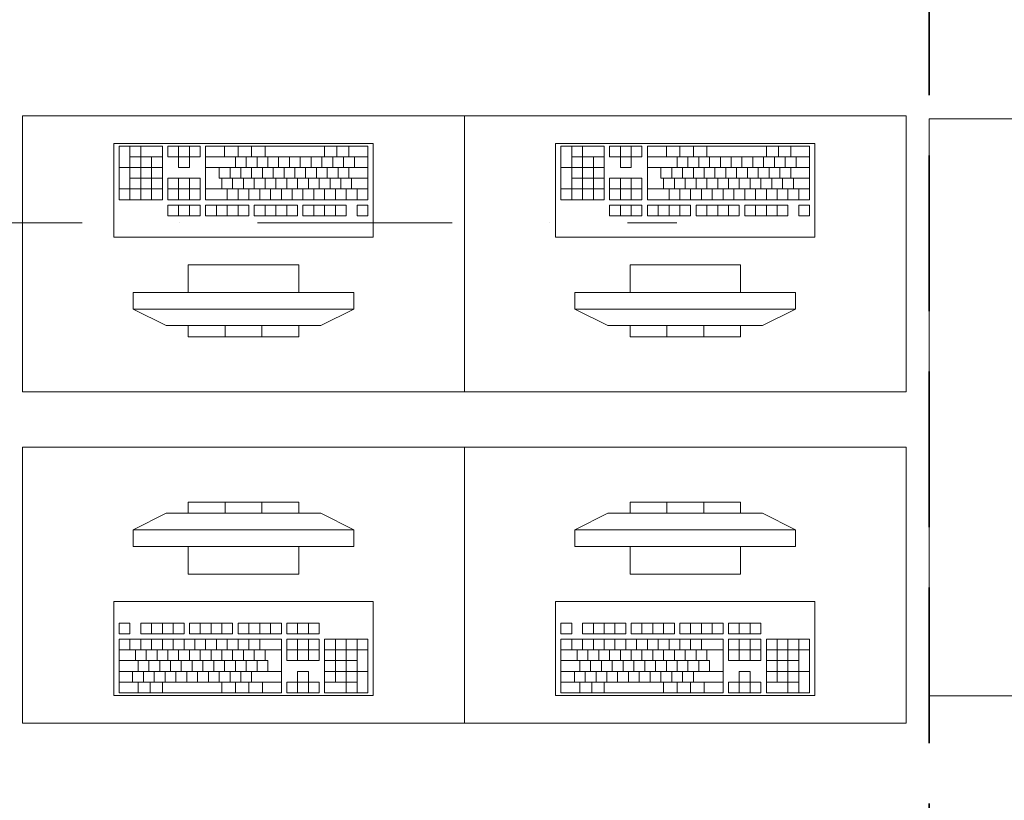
# Model space of a CAD drawing. Header units: millimetres. Extents: x -34676 to 172266, y 39940 to 476087.
# Tile 102 of 256: x 27061 to 28844, y 285716 to 287130. Entities that reach past the tile are written whole.
import ezdxf

# ---------------------------------------------------------------- set-up
doc = ezdxf.new("R2010")
doc.units = ezdxf.units.MM
doc.header["$MEASUREMENT"] = 0
doc.linetypes.add('Krawędzie ukryte', pattern=[3.912222, 2.822222, -1.09])
doc.linetypes.add('Kropki i Kreski', pattern=[6.702778, 3.527778, -1.763889, 0, -1.411111])
for name, color, linetype in [('#podkład', 252, 'Continuous'), ('2D - Ogólne', 7, 'Continuous'), ('Konstrukcja - Belki', 7, 'Continuous'), ('Wnętrze - Umeblowanie', 7, 'Continuous')]:
    doc.layers.add(name, color=color, linetype=linetype)

# ---------------------------------------------------------------- blocks, each defined once
blk = doc.blocks.new('UHYGFFFF')
at = {"layer": '2D - Ogólne', "color": 252, "linetype": 'Kropki i Kreski', "lineweight": 15, "ltscale": 100}
blk.add_line((23078.7, 392901.8), (27860.2, 392901.8), dxfattribs=at)
at = {"layer": 'Konstrukcja - Belki', "color": 252, "linetype": 'Krawędzie ukryte', "lineweight": 35, "ltscale": 100}
blk.add_line((28317.6, 395762.6), (28317.6, 388592.6), dxfattribs=at)
at = {"layer": 'Wnętrze - Umeblowanie', "color": 252, "linetype": 'Continuous', "lineweight": 13, "ltscale": 100}
for p, q in [((26928.8, 393041), (26850.4, 393041)), ((26850.4, 393041), (26850.4, 392944)), ((26870, 393041), (26870, 392944)), ((26889.6, 393041), (26889.6, 392944)), ((26928.8, 392944), (26928.8, 393041)), ((26997.3, 393041), (26938.5, 393041)), ((26938.5, 393041), (26938.5, 393021.6)), ((26958.1, 393041), (26958.1, 393021.6)), ((26977.7, 393041), (26977.7, 393021.6)), ((26997.3, 393021.6), (26997.3, 393041)), ((27300.8, 393041), (27007.1, 393041)), ((27007.1, 393041), (27007.1, 392944)), ((27041.4, 393041), (27041.4, 393021.6)), ((27065.8, 393041), (27065.8, 393021.6)), ((27090.3, 393041), (27090.3, 393021.6)), ((27114.8, 393041), (27114.8, 393021.6)), ((27222.5, 393041), (27222.5, 393021.6)), ((27244.5, 393041), (27244.5, 393021.6)), ((27266.6, 393041), (27266.6, 393021.6)), ((27300.8, 392944), (27300.8, 393041)), ((27728.8, 393041), (27650.4, 393041)), ((27650.4, 393041), (27650.4, 392944)), ((27670, 393041), (27670, 392944)), ((27689.6, 393041), (27689.6, 392944)), ((27728.8, 392944), (27728.8, 393041)), ((27797.3, 393041), (27738.5, 393041)), ((27738.5, 393041), (27738.5, 393021.6)), ((27758.1, 393041), (27758.1, 393021.6)), ((27777.7, 393041), (27777.7, 393021.6)), ((27797.3, 393021.6), (27797.3, 393041)), ((28100.8, 393041), (27807.1, 393041)), ((27807.1, 393041), (27807.1, 392944)), ((27841.4, 393041), (27841.4, 393021.6)), ((27865.8, 393041), (27865.8, 393021.6)), ((27890.3, 393041), (27890.3, 393021.6)), ((27914.8, 393041), (27914.8, 393021.6)), ((28022.5, 393041), (28022.5, 393021.6)), ((28044.5, 393041), (28044.5, 393021.6)), ((28066.6, 393041), (28066.6, 393021.6)), ((28100.8, 392944), (28100.8, 393041)), ((26928.8, 393021.6), (26870, 393021.6)), ((26909.2, 393021.6), (26909.2, 392944)), ((26938.5, 393021.6), (26958.1, 393021.6)), ((26958.1, 393021.6), (26958.1, 393002.2)), ((26977.7, 393021.6), (26958.1, 393021.6)), ((26977.7, 393002.2), (26977.7, 393021.6)), ((26977.7, 393021.6), (26997.3, 393021.6)), ((27300.8, 393021.6), (27007.1, 393021.6)), ((27060.9, 393021.6), (27060.9, 393002.2)), ((27080.5, 393021.6), (27080.5, 393002.2)), ((27100.1, 393021.6), (27100.1, 393002.2)), ((27119.7, 393021.6), (27119.7, 393002.2)), ((27139.3, 393021.6), (27139.3, 393002.2)), ((27158.9, 393021.6), (27158.9, 393002.2)), ((27178.4, 393021.6), (27178.4, 393002.2)), ((27198, 393021.6), (27198, 393002.2)), ((27217.6, 393021.6), (27217.6, 393002.2)), ((27237.2, 393021.6), (27237.2, 393002.2)), ((27256.8, 393021.6), (27256.8, 393002.2)), ((27276.4, 393021.6), (27276.4, 393002.2)), ((27728.8, 393021.6), (27670, 393021.6)), ((27709.2, 393021.6), (27709.2, 392944)), ((27738.5, 393021.6), (27758.1, 393021.6)), ((27758.1, 393021.6), (27758.1, 393002.2)), ((27777.7, 393021.6), (27758.1, 393021.6)), ((27777.7, 393002.2), (27777.7, 393021.6)), ((27777.7, 393021.6), (27797.3, 393021.6)), ((28100.8, 393021.6), (27807.1, 393021.6)), ((27860.9, 393021.6), (27860.9, 393002.2)), ((27880.5, 393021.6), (27880.5, 393002.2)), ((27900.1, 393021.6), (27900.1, 393002.2)), ((27919.7, 393021.6), (27919.7, 393002.2)), ((27939.3, 393021.6), (27939.3, 393002.2)), ((27958.9, 393021.6), (27958.9, 393002.2)), ((27978.4, 393021.6), (27978.4, 393002.2)), ((27998, 393021.6), (27998, 393002.2)), ((28017.6, 393021.6), (28017.6, 393002.2)), ((28037.2, 393021.6), (28037.2, 393002.2)), ((28056.8, 393021.6), (28056.8, 393002.2)), ((28076.4, 393021.6), (28076.4, 393002.2)), ((26928.8, 393002.2), (26850.4, 393002.2)), ((26958.1, 393002.2), (26977.7, 393002.2)), ((27300.8, 393002.2), (27007.1, 393002.2)), ((27031.6, 393002.2), (27031.6, 392982.8)), ((27051.2, 393002.2), (27051.2, 392982.8)), ((27070.7, 393002.2), (27070.7, 392982.8)), ((27090.3, 393002.2), (27090.3, 392982.8)), ((27109.9, 393002.2), (27109.9, 392982.8)), ((27129.5, 393002.2), (27129.5, 392982.8)), ((27149.1, 393002.2), (27149.1, 392982.8)), ((27168.7, 393002.2), (27168.7, 392982.8)), ((27188.2, 393002.2), (27188.2, 392982.8)), ((27207.8, 393002.2), (27207.8, 392982.8)), ((27227.4, 393002.2), (27227.4, 392982.8)), ((27247, 393002.2), (27247, 392982.8)), ((27266.6, 393002.2), (27266.6, 392982.8)), ((27728.8, 393002.2), (27650.4, 393002.2)), ((27758.1, 393002.2), (27777.7, 393002.2)), ((28100.8, 393002.2), (27807.1, 393002.2)), ((27831.6, 393002.2), (27831.6, 392982.8)), ((27851.2, 393002.2), (27851.2, 392982.8)), ((27870.7, 393002.2), (27870.7, 392982.8)), ((27890.3, 393002.2), (27890.3, 392982.8)), ((27909.9, 393002.2), (27909.9, 392982.8)), ((27929.5, 393002.2), (27929.5, 392982.8)), ((27949.1, 393002.2), (27949.1, 392982.8)), ((27968.7, 393002.2), (27968.7, 392982.8)), ((27988.2, 393002.2), (27988.2, 392982.8)), ((28007.8, 393002.2), (28007.8, 392982.8)), ((28027.4, 393002.2), (28027.4, 392982.8)), ((28047, 393002.2), (28047, 392982.8)), ((28066.6, 393002.2), (28066.6, 392982.8)), ((26928.8, 392982.8), (26870, 392982.8)), ((26997.3, 392982.8), (26938.5, 392982.8)), ((26938.5, 392982.8), (26938.5, 392944)), ((26958.1, 392982.8), (26958.1, 392944)), ((26977.7, 392982.8), (26977.7, 392944)), ((26997.3, 392944), (26997.3, 392982.8)), ((27300.8, 392982.8), (27031.6, 392982.8)), ((27036.5, 392982.8), (27036.5, 392963.4)), ((27056, 392982.8), (27056, 392963.4)), ((27075.6, 392982.8), (27075.6, 392963.4)), ((27095.2, 392982.8), (27095.2, 392963.4)), ((27114.8, 392982.8), (27114.8, 392963.4)), ((27134.4, 392982.8), (27134.4, 392963.4)), ((27154, 392982.8), (27154, 392963.4)), ((27173.5, 392982.8), (27173.5, 392963.4)), ((27193.1, 392982.8), (27193.1, 392963.4)), ((27212.7, 392982.8), (27212.7, 392963.4)), ((27232.3, 392982.8), (27232.3, 392963.4)), ((27251.9, 392982.8), (27251.9, 392963.4)), ((27271.5, 392982.8), (27271.5, 392963.4)), ((27728.8, 392982.8), (27670, 392982.8)), ((27797.3, 392982.8), (27738.5, 392982.8)), ((27738.5, 392982.8), (27738.5, 392944)), ((27758.1, 392982.8), (27758.1, 392944)), ((27777.7, 392982.8), (27777.7, 392944)), ((27797.3, 392944), (27797.3, 392982.8)), ((28100.8, 392982.8), (27831.6, 392982.8)), ((27836.5, 392982.8), (27836.5, 392963.4)), ((27856, 392982.8), (27856, 392963.4)), ((27875.6, 392982.8), (27875.6, 392963.4)), ((27895.2, 392982.8), (27895.2, 392963.4)), ((27914.8, 392982.8), (27914.8, 392963.4)), ((27934.4, 392982.8), (27934.4, 392963.4)), ((27954, 392982.8), (27954, 392963.4)), ((27973.5, 392982.8), (27973.5, 392963.4)), ((27993.1, 392982.8), (27993.1, 392963.4)), ((28012.7, 392982.8), (28012.7, 392963.4)), ((28032.3, 392982.8), (28032.3, 392963.4)), ((28051.9, 392982.8), (28051.9, 392963.4)), ((28071.5, 392982.8), (28071.5, 392963.4)), ((26928.8, 392963.4), (26850.4, 392963.4)), ((26997.3, 392963.4), (26938.5, 392963.4)), ((27300.8, 392963.4), (27007.1, 392963.4)), ((27046.3, 392963.4), (27046.3, 392944)), ((27065.8, 392963.4), (27065.8, 392944)), ((27085.4, 392963.4), (27085.4, 392944)), ((27105, 392963.4), (27105, 392944)), ((27124.6, 392963.4), (27124.6, 392944)), ((27144.2, 392963.4), (27144.2, 392944)), ((27163.8, 392963.4), (27163.8, 392944)), ((27183.3, 392963.4), (27183.3, 392944)), ((27202.9, 392963.4), (27202.9, 392944)), ((27222.5, 392963.4), (27222.5, 392944)), ((27242.1, 392963.4), (27242.1, 392944)), ((27261.7, 392963.4), (27261.7, 392944)), ((27281.3, 392963.4), (27281.3, 392944)), ((27728.8, 392963.4), (27650.4, 392963.4)), ((27797.3, 392963.4), (27738.5, 392963.4)), ((28100.8, 392963.4), (27807.1, 392963.4)), ((27846.3, 392963.4), (27846.3, 392944)), ((27865.8, 392963.4), (27865.8, 392944)), ((27885.4, 392963.4), (27885.4, 392944)), ((27905, 392963.4), (27905, 392944)), ((27924.6, 392963.4), (27924.6, 392944)), ((27944.2, 392963.4), (27944.2, 392944)), ((27963.8, 392963.4), (27963.8, 392944)), ((27983.3, 392963.4), (27983.3, 392944)), ((28002.9, 392963.4), (28002.9, 392944)), ((28022.5, 392963.4), (28022.5, 392944)), ((28042.1, 392963.4), (28042.1, 392944)), ((28061.7, 392963.4), (28061.7, 392944)), ((28081.3, 392963.4), (28081.3, 392944)), ((26850.4, 392944), (26928.8, 392944)), ((26938.5, 392944), (26997.3, 392944)), ((26997.3, 392934.3), (26938.5, 392934.3)), ((26938.5, 392934.3), (26938.5, 392914.9)), ((26958.1, 392934.3), (26958.1, 392914.9)), ((26977.7, 392934.3), (26977.7, 392914.9)), ((26997.3, 392914.9), (26997.3, 392934.3)), ((27007.1, 392944), (27300.8, 392944)), ((27085.4, 392934.3), (27007.1, 392934.3)), ((27007.1, 392934.3), (27007.1, 392914.9)), ((27026.7, 392934.3), (27026.7, 392914.9)), ((27046.3, 392934.3), (27046.3, 392914.9)), ((27065.8, 392934.3), (27065.8, 392914.9)), ((27085.4, 392914.9), (27085.4, 392934.3)), ((27173.5, 392934.3), (27095.2, 392934.3)), ((27095.2, 392934.3), (27095.2, 392914.9)), ((27114.8, 392934.3), (27114.8, 392914.9)), ((27134.4, 392934.3), (27134.4, 392914.9)), ((27154, 392934.3), (27154, 392914.9)), ((27173.5, 392914.9), (27173.5, 392934.3)), ((27261.7, 392934.3), (27183.3, 392934.3)), ((27183.3, 392934.3), (27183.3, 392914.9)), ((27202.9, 392934.3), (27202.9, 392914.9)), ((27222.5, 392934.3), (27222.5, 392914.9)), ((27242.1, 392934.3), (27242.1, 392914.9)), ((27261.7, 392914.9), (27261.7, 392934.3)), ((27300.8, 392934.3), (27281.3, 392934.3)), ((27281.3, 392934.3), (27281.3, 392914.9)), ((27300.8, 392914.9), (27300.8, 392934.3)), ((27650.4, 392944), (27728.8, 392944)), ((27738.5, 392944), (27797.3, 392944)), ((27797.3, 392934.3), (27738.5, 392934.3)), ((27738.5, 392934.3), (27738.5, 392914.9)), ((27758.1, 392934.3), (27758.1, 392914.9)), ((27777.7, 392934.3), (27777.7, 392914.9)), ((27797.3, 392914.9), (27797.3, 392934.3)), ((27807.1, 392944), (28100.8, 392944)), ((27885.4, 392934.3), (27807.1, 392934.3)), ((27807.1, 392934.3), (27807.1, 392914.9)), ((27826.7, 392934.3), (27826.7, 392914.9)), ((27846.3, 392934.3), (27846.3, 392914.9)), ((27865.8, 392934.3), (27865.8, 392914.9)), ((27885.4, 392914.9), (27885.4, 392934.3)), ((27973.5, 392934.3), (27895.2, 392934.3)), ((27895.2, 392934.3), (27895.2, 392914.9)), ((27914.8, 392934.3), (27914.8, 392914.9)), ((27934.4, 392934.3), (27934.4, 392914.9)), ((27954, 392934.3), (27954, 392914.9)), ((27973.5, 392914.9), (27973.5, 392934.3)), ((28061.7, 392934.3), (27983.3, 392934.3)), ((27983.3, 392934.3), (27983.3, 392914.9)), ((28002.9, 392934.3), (28002.9, 392914.9)), ((28022.5, 392934.3), (28022.5, 392914.9)), ((28042.1, 392934.3), (28042.1, 392914.9)), ((28061.7, 392914.9), (28061.7, 392934.3)), ((28100.8, 392934.3), (28081.3, 392934.3)), ((28081.3, 392934.3), (28081.3, 392914.9)), ((28100.8, 392914.9), (28100.8, 392934.3)), ((26938.5, 392914.9), (26997.3, 392914.9)), ((27007.1, 392914.9), (27085.4, 392914.9)), ((27095.2, 392914.9), (27173.5, 392914.9)), ((27183.3, 392914.9), (27261.7, 392914.9)), ((27281.3, 392914.9), (27300.8, 392914.9)), ((27738.5, 392914.9), (27797.3, 392914.9)), ((27807.1, 392914.9), (27885.4, 392914.9)), ((27895.2, 392914.9), (27973.5, 392914.9)), ((27983.3, 392914.9), (28061.7, 392914.9)), ((28081.3, 392914.9), (28100.8, 392914.9)), ((27175.6, 392825.8), (26975.6, 392825.8)), ((26975.6, 392825.8), (26975.6, 392775.8)), ((27175.6, 392775.8), (27175.6, 392825.8)), ((27975.6, 392825.8), (27775.6, 392825.8)), ((27775.6, 392825.8), (27775.6, 392775.8)), ((27975.6, 392775.8), (27975.6, 392825.8)), ((27275.6, 392775.8), (26875.6, 392775.8)), ((26875.6, 392775.8), (26875.6, 392745.8)), ((26975.6, 392775.8), (27175.6, 392775.8)), ((27275.6, 392745.8), (27275.6, 392775.8)), ((28075.6, 392775.8), (27675.6, 392775.8)), ((27675.6, 392775.8), (27675.6, 392745.8)), ((27775.6, 392775.8), (27975.6, 392775.8)), ((28075.6, 392745.8), (28075.6, 392775.8)), ((26875.6, 392745.8), (27275.6, 392745.8)), ((26875.6, 392745.8), (26935.6, 392715.8)), ((27275.6, 392745.8), (27215.6, 392715.8)), ((27675.6, 392745.8), (28075.6, 392745.8)), ((27675.6, 392745.8), (27735.6, 392715.8)), ((28075.6, 392745.8), (28015.6, 392715.8)), ((27215.6, 392715.8), (26935.6, 392715.8)), ((27175.6, 392715.8), (26975.6, 392715.8)), ((26975.6, 392715.8), (26975.6, 392695.8)), ((27042.3, 392715.8), (27042.3, 392695.8)), ((27109, 392715.8), (27109, 392695.8)), ((27175.6, 392695.8), (27175.6, 392715.8)), ((28015.6, 392715.8), (27735.6, 392715.8)), ((27975.6, 392715.8), (27775.6, 392715.8)), ((27775.6, 392715.8), (27775.6, 392695.8)), ((27842.3, 392715.8), (27842.3, 392695.8)), ((27909, 392715.8), (27909, 392695.8)), ((27975.6, 392695.8), (27975.6, 392715.8)), ((26975.6, 392695.8), (27175.6, 392695.8)), ((27775.6, 392695.8), (27975.6, 392695.8)), ((27175.6, 392395.8), (26975.6, 392395.8)), ((26975.6, 392395.8), (26975.6, 392375.8)), ((27042.3, 392375.8), (27042.3, 392395.8)), ((27109, 392375.8), (27109, 392395.8)), ((27175.6, 392375.8), (27175.6, 392395.8)), ((27975.6, 392395.8), (27775.6, 392395.8)), ((27775.6, 392395.8), (27775.6, 392375.8)), ((27842.3, 392375.8), (27842.3, 392395.8)), ((27909, 392375.8), (27909, 392395.8)), ((27975.6, 392375.8), (27975.6, 392395.8)), ((26875.6, 392345.8), (26935.6, 392375.8)), ((26935.6, 392375.8), (27215.6, 392375.8)), ((26975.6, 392375.8), (27175.6, 392375.8)), ((27275.6, 392345.8), (27215.6, 392375.8)), ((27675.6, 392345.8), (27735.6, 392375.8)), ((27735.6, 392375.8), (28015.6, 392375.8)), ((27775.6, 392375.8), (27975.6, 392375.8)), ((28075.6, 392345.8), (28015.6, 392375.8)), ((27275.6, 392345.8), (26875.6, 392345.8)), ((26875.6, 392345.8), (26875.6, 392315.8)), ((27275.6, 392315.8), (27275.6, 392345.8)), ((28075.6, 392345.8), (27675.6, 392345.8)), ((27675.6, 392345.8), (27675.6, 392315.8)), ((28075.6, 392315.8), (28075.6, 392345.8)), ((26875.6, 392315.8), (27275.6, 392315.8)), ((27175.6, 392315.8), (26975.6, 392315.8)), ((26975.6, 392315.8), (26975.6, 392265.8)), ((27175.6, 392265.8), (27175.6, 392315.8)), ((27675.6, 392315.8), (28075.6, 392315.8)), ((27975.6, 392315.8), (27775.6, 392315.8)), ((27775.6, 392315.8), (27775.6, 392265.8)), ((27975.6, 392265.8), (27975.6, 392315.8)), ((26975.6, 392265.8), (27175.6, 392265.8)), ((27775.6, 392265.8), (27975.6, 392265.8)), ((26870, 392176.7), (26850.4, 392176.7)), ((26850.4, 392176.7), (26850.4, 392157.3)), ((26870, 392157.3), (26870, 392176.7)), ((26967.9, 392176.7), (26889.6, 392176.7)), ((26889.6, 392176.7), (26889.6, 392157.3)), ((26909.2, 392157.3), (26909.2, 392176.7)), ((26928.8, 392157.3), (26928.8, 392176.7)), ((26948.3, 392157.3), (26948.3, 392176.7)), ((26967.9, 392157.3), (26967.9, 392176.7)), ((27056, 392176.7), (26977.7, 392176.7)), ((26977.7, 392176.7), (26977.7, 392157.3)), ((26997.3, 392157.3), (26997.3, 392176.7)), ((27016.9, 392157.3), (27016.9, 392176.7)), ((27036.5, 392157.3), (27036.5, 392176.7)), ((27056, 392157.3), (27056, 392176.7)), ((27144.2, 392176.7), (27065.8, 392176.7)), ((27065.8, 392176.7), (27065.8, 392157.3)), ((27085.4, 392157.3), (27085.4, 392176.7)), ((27105, 392157.3), (27105, 392176.7)), ((27124.6, 392157.3), (27124.6, 392176.7)), ((27144.2, 392157.3), (27144.2, 392176.7)), ((27212.7, 392176.7), (27154, 392176.7)), ((27154, 392176.7), (27154, 392157.3)), ((27173.5, 392157.3), (27173.5, 392176.7)), ((27193.1, 392157.3), (27193.1, 392176.7)), ((27212.7, 392157.3), (27212.7, 392176.7)), ((27670, 392176.7), (27650.4, 392176.7)), ((27650.4, 392176.7), (27650.4, 392157.3)), ((27670, 392157.3), (27670, 392176.7)), ((27767.9, 392176.7), (27689.6, 392176.7)), ((27689.6, 392176.7), (27689.6, 392157.3)), ((27709.2, 392157.3), (27709.2, 392176.7)), ((27728.8, 392157.3), (27728.8, 392176.7)), ((27748.3, 392157.3), (27748.3, 392176.7)), ((27767.9, 392157.3), (27767.9, 392176.7)), ((27856, 392176.7), (27777.7, 392176.7)), ((27777.7, 392176.7), (27777.7, 392157.3)), ((27797.3, 392157.3), (27797.3, 392176.7)), ((27816.9, 392157.3), (27816.9, 392176.7)), ((27836.5, 392157.3), (27836.5, 392176.7)), ((27856, 392157.3), (27856, 392176.7)), ((27944.2, 392176.7), (27865.8, 392176.7)), ((27865.8, 392176.7), (27865.8, 392157.3)), ((27885.4, 392157.3), (27885.4, 392176.7)), ((27905, 392157.3), (27905, 392176.7)), ((27924.6, 392157.3), (27924.6, 392176.7)), ((27944.2, 392157.3), (27944.2, 392176.7)), ((28012.7, 392176.7), (27954, 392176.7)), ((27954, 392176.7), (27954, 392157.3)), ((27973.5, 392157.3), (27973.5, 392176.7)), ((27993.1, 392157.3), (27993.1, 392176.7)), ((28012.7, 392157.3), (28012.7, 392176.7)), ((26850.4, 392157.3), (26870, 392157.3)), ((26889.6, 392157.3), (26967.9, 392157.3)), ((26977.7, 392157.3), (27056, 392157.3)), ((27065.8, 392157.3), (27144.2, 392157.3)), ((27154, 392157.3), (27212.7, 392157.3)), ((27650.4, 392157.3), (27670, 392157.3)), ((27689.6, 392157.3), (27767.9, 392157.3)), ((27777.7, 392157.3), (27856, 392157.3)), ((27865.8, 392157.3), (27944.2, 392157.3)), ((27954, 392157.3), (28012.7, 392157.3)), ((27144.2, 392147.7), (26850.4, 392147.7)), ((26850.4, 392147.7), (26850.4, 392050.7)), ((26870, 392128.3), (26870, 392147.7)), ((26889.6, 392128.3), (26889.6, 392147.7)), ((26909.2, 392128.3), (26909.2, 392147.7)), ((26928.8, 392128.3), (26928.8, 392147.7)), ((26948.3, 392128.3), (26948.3, 392147.7)), ((26967.9, 392128.3), (26967.9, 392147.7)), ((26987.5, 392128.3), (26987.5, 392147.7)), ((27007.1, 392128.3), (27007.1, 392147.7)), ((27026.7, 392128.3), (27026.7, 392147.7)), ((27046.3, 392128.3), (27046.3, 392147.7)), ((27065.8, 392128.3), (27065.8, 392147.7)), ((27085.4, 392128.3), (27085.4, 392147.7)), ((27105, 392128.3), (27105, 392147.7)), ((27144.2, 392050.7), (27144.2, 392147.7)), ((27212.7, 392147.7), (27154, 392147.7)), ((27154, 392147.7), (27154, 392108.9)), ((27173.5, 392108.9), (27173.5, 392147.7)), ((27193.1, 392108.9), (27193.1, 392147.7)), ((27212.7, 392108.9), (27212.7, 392147.7)), ((27300.8, 392147.7), (27222.5, 392147.7)), ((27222.5, 392147.7), (27222.5, 392050.7)), ((27242.1, 392070.1), (27242.1, 392147.7)), ((27261.7, 392050.7), (27261.7, 392147.7)), ((27281.3, 392050.7), (27281.3, 392147.7)), ((27300.8, 392050.7), (27300.8, 392147.7)), ((27944.2, 392147.7), (27650.4, 392147.7)), ((27650.4, 392147.7), (27650.4, 392050.7)), ((27670, 392128.3), (27670, 392147.7)), ((27689.6, 392128.3), (27689.6, 392147.7)), ((27709.2, 392128.3), (27709.2, 392147.7)), ((27728.8, 392128.3), (27728.8, 392147.7)), ((27748.3, 392128.3), (27748.3, 392147.7)), ((27767.9, 392128.3), (27767.9, 392147.7)), ((27787.5, 392128.3), (27787.5, 392147.7)), ((27807.1, 392128.3), (27807.1, 392147.7)), ((27826.7, 392128.3), (27826.7, 392147.7)), ((27846.3, 392128.3), (27846.3, 392147.7)), ((27865.8, 392128.3), (27865.8, 392147.7)), ((27885.4, 392128.3), (27885.4, 392147.7)), ((27905, 392128.3), (27905, 392147.7)), ((27944.2, 392050.7), (27944.2, 392147.7)), ((28012.7, 392147.7), (27954, 392147.7)), ((27954, 392147.7), (27954, 392108.9)), ((27973.5, 392108.9), (27973.5, 392147.7)), ((27993.1, 392108.9), (27993.1, 392147.7)), ((28012.7, 392108.9), (28012.7, 392147.7)), ((28100.8, 392147.7), (28022.5, 392147.7)), ((28022.5, 392147.7), (28022.5, 392050.7)), ((28042.1, 392070.1), (28042.1, 392147.7)), ((28061.7, 392050.7), (28061.7, 392147.7)), ((28081.3, 392050.7), (28081.3, 392147.7)), ((28100.8, 392050.7), (28100.8, 392147.7)), ((26850.4, 392128.3), (27144.2, 392128.3)), ((26879.8, 392108.9), (26879.8, 392128.3)), ((26899.4, 392108.9), (26899.4, 392128.3)), ((26919, 392108.9), (26919, 392128.3)), ((26938.5, 392108.9), (26938.5, 392128.3)), ((26958.1, 392108.9), (26958.1, 392128.3)), ((26977.7, 392108.9), (26977.7, 392128.3)), ((26997.3, 392108.9), (26997.3, 392128.3)), ((27016.9, 392108.9), (27016.9, 392128.3)), ((27036.5, 392108.9), (27036.5, 392128.3)), ((27056, 392108.9), (27056, 392128.3)), ((27075.6, 392108.9), (27075.6, 392128.3)), ((27095.2, 392108.9), (27095.2, 392128.3)), ((27114.8, 392108.9), (27114.8, 392128.3)), ((27154, 392128.3), (27212.7, 392128.3)), ((27222.5, 392128.3), (27300.8, 392128.3)), ((27650.4, 392128.3), (27944.2, 392128.3)), ((27679.8, 392108.9), (27679.8, 392128.3)), ((27699.4, 392108.9), (27699.4, 392128.3)), ((27719, 392108.9), (27719, 392128.3)), ((27738.5, 392108.9), (27738.5, 392128.3)), ((27758.1, 392108.9), (27758.1, 392128.3)), ((27777.7, 392108.9), (27777.7, 392128.3)), ((27797.3, 392108.9), (27797.3, 392128.3)), ((27816.9, 392108.9), (27816.9, 392128.3)), ((27836.5, 392108.9), (27836.5, 392128.3)), ((27856, 392108.9), (27856, 392128.3)), ((27875.6, 392108.9), (27875.6, 392128.3)), ((27895.2, 392108.9), (27895.2, 392128.3)), ((27914.8, 392108.9), (27914.8, 392128.3)), ((27954, 392128.3), (28012.7, 392128.3)), ((28022.5, 392128.3), (28100.8, 392128.3)), ((26850.4, 392108.9), (27119.7, 392108.9)), ((26884.7, 392089.5), (26884.7, 392108.9)), ((26904.3, 392089.5), (26904.3, 392108.9)), ((26923.9, 392089.5), (26923.9, 392108.9)), ((26943.4, 392089.5), (26943.4, 392108.9)), ((26963, 392089.5), (26963, 392108.9)), ((26982.6, 392089.5), (26982.6, 392108.9)), ((27002.2, 392089.5), (27002.2, 392108.9)), ((27021.8, 392089.5), (27021.8, 392108.9)), ((27041.4, 392089.5), (27041.4, 392108.9)), ((27060.9, 392089.5), (27060.9, 392108.9)), ((27080.5, 392089.5), (27080.5, 392108.9)), ((27100.1, 392089.5), (27100.1, 392108.9)), ((27119.7, 392089.5), (27119.7, 392108.9)), ((27154, 392108.9), (27212.7, 392108.9)), ((27222.5, 392108.9), (27281.3, 392108.9)), ((27650.4, 392108.9), (27919.7, 392108.9)), ((27684.7, 392089.5), (27684.7, 392108.9)), ((27704.3, 392089.5), (27704.3, 392108.9)), ((27723.9, 392089.5), (27723.9, 392108.9)), ((27743.4, 392089.5), (27743.4, 392108.9)), ((27763, 392089.5), (27763, 392108.9)), ((27782.6, 392089.5), (27782.6, 392108.9)), ((27802.2, 392089.5), (27802.2, 392108.9)), ((27821.8, 392089.5), (27821.8, 392108.9)), ((27841.4, 392089.5), (27841.4, 392108.9)), ((27860.9, 392089.5), (27860.9, 392108.9)), ((27880.5, 392089.5), (27880.5, 392108.9)), ((27900.1, 392089.5), (27900.1, 392108.9)), ((27919.7, 392089.5), (27919.7, 392108.9)), ((27954, 392108.9), (28012.7, 392108.9)), ((28022.5, 392108.9), (28081.3, 392108.9)), ((26850.4, 392089.5), (27144.2, 392089.5)), ((26874.9, 392070.1), (26874.9, 392089.5)), ((26894.5, 392070.1), (26894.5, 392089.5)), ((26914.1, 392070.1), (26914.1, 392089.5)), ((26933.7, 392070.1), (26933.7, 392089.5)), ((26953.2, 392070.1), (26953.2, 392089.5)), ((26972.8, 392070.1), (26972.8, 392089.5)), ((26992.4, 392070.1), (26992.4, 392089.5)), ((27012, 392070.1), (27012, 392089.5)), ((27031.6, 392070.1), (27031.6, 392089.5)), ((27051.2, 392070.1), (27051.2, 392089.5)), ((27070.7, 392070.1), (27070.7, 392089.5)), ((27090.3, 392070.1), (27090.3, 392089.5)), ((27193.1, 392089.5), (27173.5, 392089.5)), ((27173.5, 392089.5), (27173.5, 392070.1)), ((27193.1, 392070.1), (27193.1, 392089.5)), ((27222.5, 392089.5), (27300.8, 392089.5)), ((27650.4, 392089.5), (27944.2, 392089.5)), ((27674.9, 392070.1), (27674.9, 392089.5)), ((27694.5, 392070.1), (27694.5, 392089.5)), ((27714.1, 392070.1), (27714.1, 392089.5)), ((27733.7, 392070.1), (27733.7, 392089.5)), ((27753.2, 392070.1), (27753.2, 392089.5)), ((27772.8, 392070.1), (27772.8, 392089.5)), ((27792.4, 392070.1), (27792.4, 392089.5)), ((27812, 392070.1), (27812, 392089.5)), ((27831.6, 392070.1), (27831.6, 392089.5)), ((27851.2, 392070.1), (27851.2, 392089.5)), ((27870.7, 392070.1), (27870.7, 392089.5)), ((27890.3, 392070.1), (27890.3, 392089.5)), ((27993.1, 392089.5), (27973.5, 392089.5)), ((27973.5, 392089.5), (27973.5, 392070.1)), ((27993.1, 392070.1), (27993.1, 392089.5)), ((28022.5, 392089.5), (28100.8, 392089.5)), ((26850.4, 392070.1), (27144.2, 392070.1)), ((26884.7, 392050.7), (26884.7, 392070.1)), ((26906.7, 392050.7), (26906.7, 392070.1)), ((26928.8, 392050.7), (26928.8, 392070.1)), ((27036.5, 392050.7), (27036.5, 392070.1)), ((27060.9, 392050.7), (27060.9, 392070.1)), ((27085.4, 392050.7), (27085.4, 392070.1)), ((27109.9, 392050.7), (27109.9, 392070.1)), ((27173.5, 392070.1), (27154, 392070.1)), ((27154, 392070.1), (27154, 392050.7)), ((27173.5, 392050.7), (27173.5, 392070.1)), ((27173.5, 392070.1), (27193.1, 392070.1)), ((27212.7, 392070.1), (27193.1, 392070.1)), ((27193.1, 392050.7), (27193.1, 392070.1)), ((27212.7, 392050.7), (27212.7, 392070.1)), ((27222.5, 392070.1), (27281.3, 392070.1)), ((27650.4, 392070.1), (27944.2, 392070.1)), ((27684.7, 392050.7), (27684.7, 392070.1)), ((27706.7, 392050.7), (27706.7, 392070.1)), ((27728.8, 392050.7), (27728.8, 392070.1)), ((27836.5, 392050.7), (27836.5, 392070.1)), ((27860.9, 392050.7), (27860.9, 392070.1)), ((27885.4, 392050.7), (27885.4, 392070.1)), ((27909.9, 392050.7), (27909.9, 392070.1)), ((27973.5, 392070.1), (27954, 392070.1)), ((27954, 392070.1), (27954, 392050.7)), ((27973.5, 392050.7), (27973.5, 392070.1)), ((27973.5, 392070.1), (27993.1, 392070.1)), ((28012.7, 392070.1), (27993.1, 392070.1)), ((27993.1, 392050.7), (27993.1, 392070.1)), ((28012.7, 392050.7), (28012.7, 392070.1)), ((28022.5, 392070.1), (28081.3, 392070.1)), ((26850.4, 392050.7), (27144.2, 392050.7)), ((27154, 392050.7), (27212.7, 392050.7)), ((27222.5, 392050.7), (27300.8, 392050.7)), ((27650.4, 392050.7), (27944.2, 392050.7)), ((27954, 392050.7), (28012.7, 392050.7)), ((28022.5, 392050.7), (28100.8, 392050.7))]:
    blk.add_line(p, q, dxfattribs=at)
at = {"layer": 'Wnętrze - Umeblowanie', "color": 252, "linetype": 'Continuous', "lineweight": 13, "ltscale": 100, "flags": 128}
for points in [[(26675.6, 392595.8), (27475.6, 392595.8), (27475.6, 393095.8), (26675.6, 393095.8)], [(27475.6, 392595.8), (28275.6, 392595.8), (28275.6, 393095.8), (27475.6, 393095.8)], [(28317.6, 393090.3), (28317.6, 392045.1), (28888.1, 392045.1), (28888.1, 393090.3)], [(27310.6, 392875.8), (27310.6, 393045.8), (26840.6, 393045.8), (26840.6, 392875.8)], [(28110.6, 392875.8), (28110.6, 393045.8), (27640.6, 393045.8), (27640.6, 392875.8)], [(26675.6, 392495.8), (27475.6, 392495.8), (27475.6, 391995.8), (26675.6, 391995.8)], [(27475.6, 392495.8), (28275.6, 392495.8), (28275.6, 391995.8), (27475.6, 391995.8)], [(26840.6, 392215.8), (26840.6, 392045.8), (27310.6, 392045.8), (27310.6, 392215.8)], [(27640.6, 392215.8), (27640.6, 392045.8), (28110.6, 392045.8), (28110.6, 392215.8)]]:
    blk.add_lwpolyline(points, close=True, dxfattribs=at)

msp = doc.modelspace()

# ---------------------------------------------------------------- block references
at = {"layer": '#podkład'}
msp.add_blockref('UHYGFFFF', (390.9, -106139.9), dxfattribs=at)

doc.saveas('drawing.dxf')
